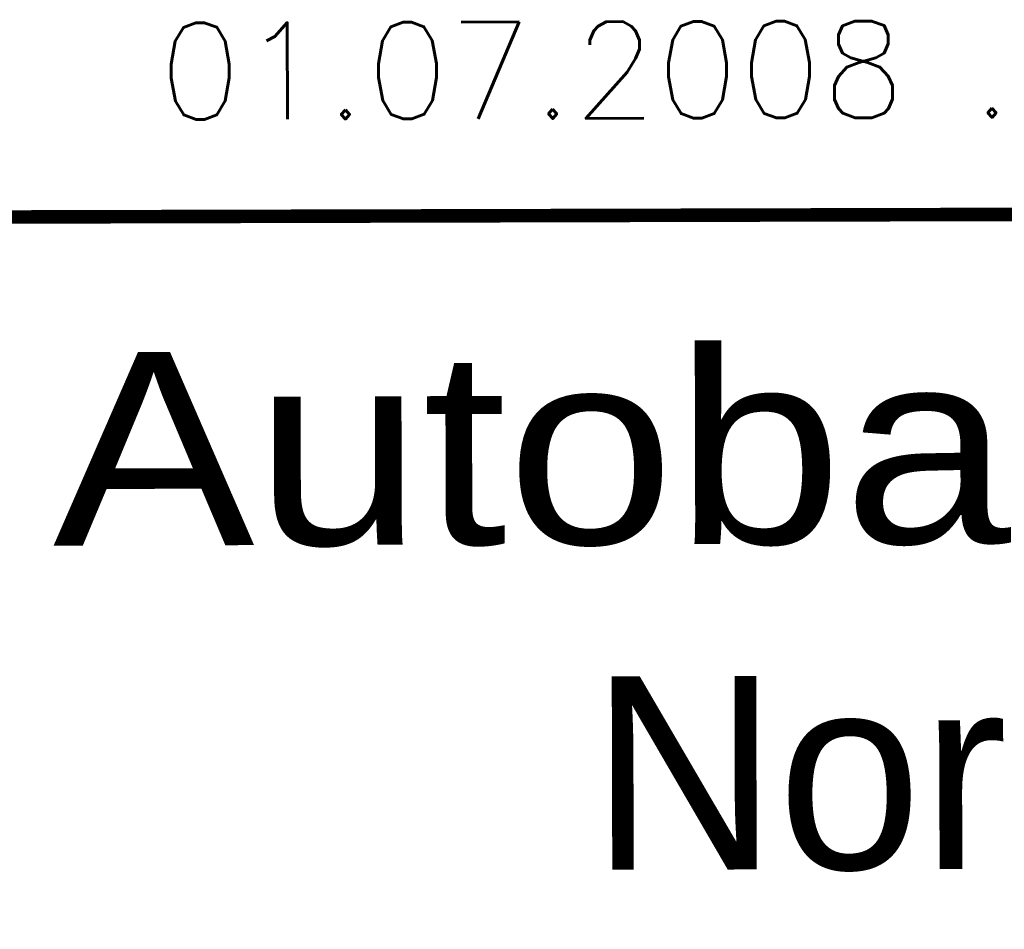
# Model space of a CAD drawing. Extents: x 0 to 1135, y 0 to 594.
# Tile 93 of 153: x 1058 to 1084, y 30 to 54. Entities that reach past the tile are written whole.
import ezdxf
from ezdxf.enums import TextEntityAlignment as Align

# ---------------------------------------------------------------- set-up
doc = ezdxf.new("R2010")
doc.units = 0
doc.header["$LTSCALE"] = 2
doc.header["$MEASUREMENT"] = 0
doc.linetypes.add('AUSGEZOGEN', pattern=[0])
doc.layers.add('LEGENDE', color=7, linetype='AUSGEZOGEN')
doc.styles.add('ROMANS', font='romans.shx', dxfattribs={"width": 0.8})
doc.styles.add('UNIR-H', font='unir_h.shx', dxfattribs={"width": 0.8})

msp = doc.modelspace()

# ---------------------------------------------------------------- linework, layer by layer
at = {"layer": 'LEGENDE', "const_width": 0.35}
msp.add_lwpolyline([(1057.221, 48.5), (1124.221, 48.672)], dxfattribs=at)
msp.add_lwpolyline([(1057.221, 48.5), (1124.221, 48.672)], dxfattribs=at)

# ---------------------------------------------------------------- texts
at = {"layer": 'LEGENDE', "style": 'ROMANS'}
msp.add_text('01.07.2008 ...........................', height=2.5, rotation=0.1472, dxfattribs=at).set_placement((1061.981, 51.022))
msp.add_text('01.07.2008 ...........................', height=2.5, rotation=0.1472, dxfattribs=at).set_placement((1061.981, 51.022))
at = {"layer": 'LEGENDE', "style": 'UNIR-H', "width": 1.0947}
msp.add_text('Autobahndirektion', height=5, rotation=0.1472, dxfattribs=at).set_placement((1059.243, 40.005), (1122.242, 40.167), align=Align.FIT)
msp.add_text('Autobahndirektion', height=5, rotation=0.1472, dxfattribs=at).set_placement((1059.243, 40.005), (1122.242, 40.167), align=Align.FIT)
at = {"layer": 'LEGENDE', "style": 'UNIR-H'}
msp.add_text('Nordbayern', height=5, rotation=0.1472, dxfattribs=at).set_placement((1090.619, 31.667), align=Align.CENTER)
msp.add_text('Nordbayern', height=5, rotation=0.1472, dxfattribs=at).set_placement((1090.619, 31.667), align=Align.CENTER)

doc.saveas('drawing.dxf')
